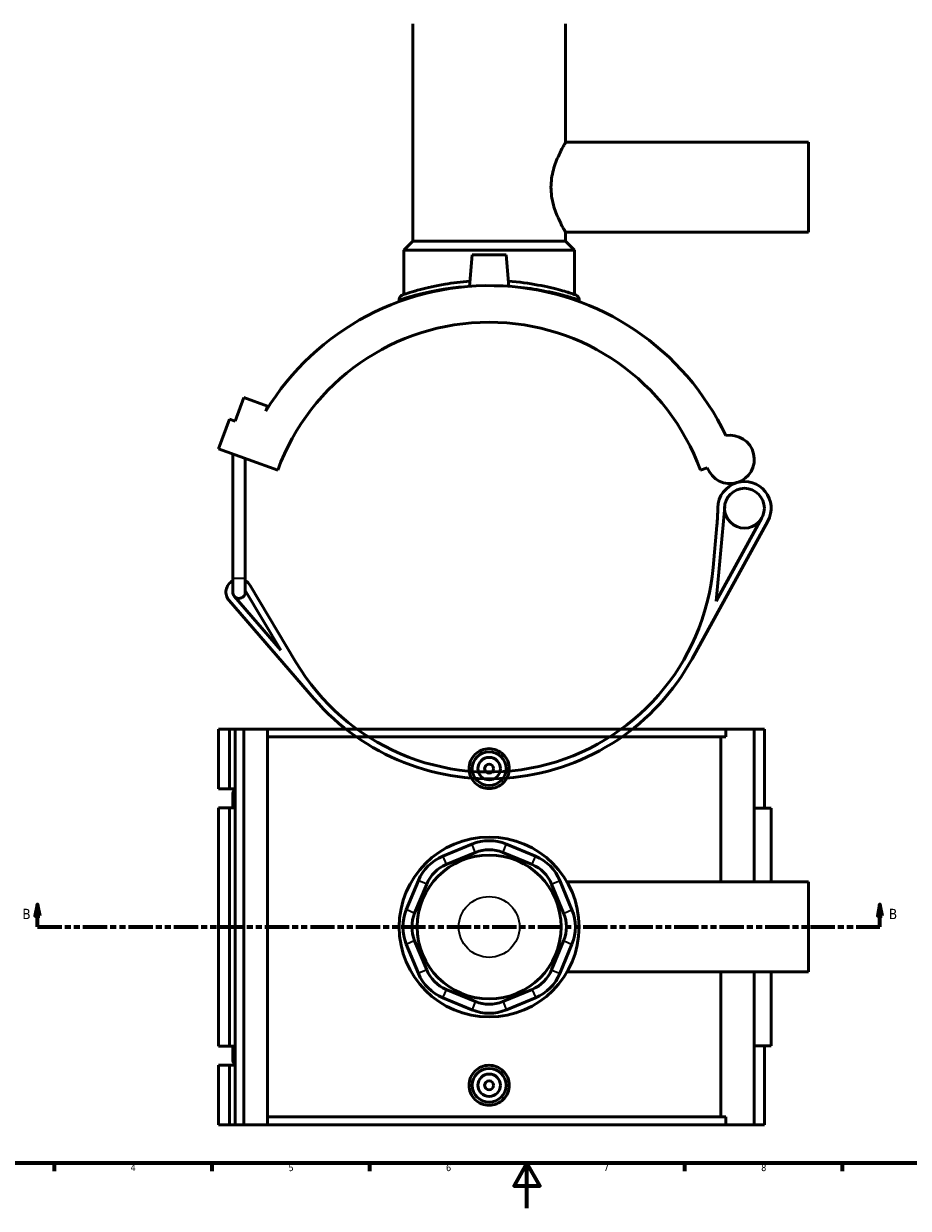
# Model space of a CAD drawing. Header units: millimetres. Extents: x 0 to 898, y -425 to 1015.
# Tile 3 of 6: x 197 to 590, y 0 to 527. Entities that reach past the tile are written whole.
import ezdxf

# ---------------------------------------------------------------- set-up
doc = ezdxf.new("R2010")
doc.units = ezdxf.units.MM
doc.linetypes.add('DOUBLE_DASH_CHAIN', pattern=[1.2403, 0.6614, -0.0827, 0.1654, -0.0827, 0.1654, -0.0827])
for name, color, linetype, lineweight in [('Border (ANSI)', 7, 'Continuous', 70), ('Section Line (ANSI)', 7, 'DOUBLE_DASH_CHAIN', 70), ('Visible (ANSI)', 7, 'Continuous', 50), ('Visible Narrow (ANSI)', 7, 'Continuous', 35)]:
    doc.layers.add(name, color=color, linetype=linetype, lineweight=lineweight)
doc.styles.add('Label Text (ANSI)', font='tahoma.ttf')
doc.styles.add('Note Text (ANSI)', font='tahoma.ttf')

# ---------------------------------------------------------------- blocks, each defined once
blk = doc.blocks.new('Borders Default Border')
at = {"layer": 'Border (ANSI)'}
for p, q in [((210.25, 20), (210.25, 16.55)), ((280.33, 20), (280.33, 16.55)), ((350.42, 20), (350.42, 16.55)), ((490.58, 20), (490.58, 16.55)), ((560.67, 20), (560.67, 16.55))]:
    blk.add_line(p, q, dxfattribs=at)
at = {"layer": 'Border (ANSI)', "flags": 128}
for points in [[(20, 20), (20, 574), (821, 574), (821, 20), (20, 20)], [(420.5, 0), (420.5, 20), (414.73, 10), (426.27, 10), (420.5, 20)]]:
    blk.add_lwpolyline(points, dxfattribs=at)
at = {"layer": 'Border (ANSI)', "color": 230, "true_color": 0xff0080, "char_height": 3.05, "attachment_point": 7, "style": 'Note Text (ANSI)'}
for s, insert in [('4', (244.23, 16.55)), ('5', (314.48, 16.49)), ('6', (384.49, 16.49)), ('7', (454.6, 16.55)), ('8', (524.63, 16.48))]:
    blk.add_mtext(s, dxfattribs=dict(at, insert=insert))
blk = doc.blocks.new('2dTransSection0')
at = {"layer": 'Section Line (ANSI)', "linetype": 'Continuous'}
for p, q in [((202.85, 135.1), (201.85, 130.1)), ((202.85, 130.1), (202.85, 135.1)), ((203.85, 130.1), (202.85, 135.1)), ((577.45, 135.1), (576.45, 130.1)), ((577.45, 130.1), (577.45, 135.1)), ((578.45, 130.1), (577.45, 135.1)), ((201.85, 130.1), (203.85, 130.1)), ((202.85, 125.1), (202.85, 130.1)), ((576.45, 130.1), (578.45, 130.1)), ((577.45, 125.1), (577.45, 130.1)), ((202.85, 125.1), (213.47, 125.1)), ((566.83, 125.1), (577.45, 125.1))]:
    blk.add_line(p, q, dxfattribs=at)
at = {"layer": 'Section Line (ANSI)', "linetype": 'DOUBLE_DASH_CHAIN', "ltscale": 16.303146}
blk.add_line((202.85, 125.1), (577.45, 125.1), dxfattribs=at)
at = {"layer": 'Section Line (ANSI)', "linetype": 'Continuous', "flags": 128}
for points in [[(203.85, 130.1), (202.85, 135.1), (201.85, 130.1), (203.85, 130.1)], [(578.45, 130.1), (577.45, 135.1), (576.45, 130.1), (578.45, 130.1)]]:
    blk.add_lwpolyline(points, dxfattribs=at)
at = {"layer": 'Section Line (ANSI)'}
for points in [[(203.85, 130.1), (202.85, 135.1), (201.85, 130.1), (203.85, 130.1)], [(578.45, 130.1), (577.45, 135.1), (576.45, 130.1), (578.45, 130.1)]]:
    blk.add_solid(points, dxfattribs=at)
at = {"layer": 'Section Line (ANSI)', "char_height": 4.57, "attachment_point": 7, "style": 'Label Text (ANSI)'}
for insert in [(196.1, 128.6), (581.4, 128.6)]:
    blk.add_mtext('B', dxfattribs=dict(at, insert=insert))

msp = doc.modelspace()

# ---------------------------------------------------------------- linework, layer by layer
at = {"layer": 'Visible (ANSI)'}
for p, q in [((369.672, 430.007), (369.672, 526.757)), ((437.672, 474.007), (437.672, 526.757)), ((437.672, 474.007), (545.672, 474.007)), ((545.672, 434.007), (545.672, 474.007)), ((437.672, 434.007), (545.672, 434.007)), ((437.672, 430.007), (437.672, 434.007)), ((369.672, 430.007), (365.672, 426.007)), ((437.672, 430.007), (369.672, 430.007)), ((437.672, 430.007), (441.672, 426.007)), ((441.672, 426.007), (365.672, 426.007)), ((365.672, 406.313), (365.672, 426.007)), ((396.172, 424.007), (394.942, 409.959)), ((411.172, 424.007), (396.172, 424.007)), ((411.172, 424.007), (412.401, 409.959)), ((441.672, 406.313), (441.672, 426.007)), ((363.672, 404.199), (363.672, 403.191)), ((443.672, 404.199), (443.672, 403.191)), ((290.81, 349.984), (294.641, 360.509)), ((294.641, 360.509), (305.165, 356.678)), ((305.165, 356.678), (304.384, 354.53)), ((283.391, 337.786), (288.179, 350.942)), ((288.179, 350.942), (290.81, 349.984)), ((283.391, 337.786), (309.702, 328.209)), ((289.652, 280.167), (289.652, 335.507)), ((295.252, 280.167), (295.252, 333.469)), ((497.641, 328.209), (500.677, 329.314)), ((504.562, 269.949), (508.397, 312.111)), ((493.929, 244.384), (527.588, 305.603)), ((524.959, 307.048), (504.562, 269.949)), ((504.958, 303.609), (503.26, 284.949)), ((289.652, 280.167), (289.652, 274.007)), ((295.252, 274.007), (295.252, 280.167)), ((295.252, 274.778), (311.067, 248.208)), ((317.742, 242.859), (297.436, 276.974)), ((288.065, 270.213), (325.772, 226.622)), ((311.067, 248.208), (290.334, 272.176)), ((283.391, 213.101), (283.391, 186.501)), ((283.391, 213.101), (288.179, 213.101)), ((288.179, 213.101), (290.81, 213.101)), ((288.179, 213.101), (288.179, 186.501)), ((290.81, 213.101), (290.81, 186.501)), ((290.81, 213.101), (294.641, 213.101)), ((294.641, 213.101), (294.641, 37.101)), ((294.641, 213.101), (305.165, 213.101)), ((305.165, 213.101), (305.165, 37.101)), ((305.165, 213.101), (508.851, 213.101)), ((521.566, 213.101), (508.851, 213.101)), ((508.851, 209.581), (508.851, 213.101)), ((526.053, 213.101), (521.566, 213.101)), ((521.566, 213.101), (521.566, 145.101)), ((526.053, 213.101), (526.053, 177.901)), ((508.851, 209.581), (305.165, 209.581)), ((506.639, 145.101), (506.639, 209.581)), ((283.391, 186.501), (288.179, 186.501)), ((288.179, 186.501), (290.81, 186.501)), ((290.81, 186.501), (290.81, 186.329)), ((290.81, 186.329), (290.81, 181.792)), ((289.652, 184.061), (289.652, 178.101)), ((290.81, 181.792), (290.81, 178.101)), ((288.179, 178.101), (283.391, 178.101)), ((283.391, 178.101), (283.391, 72.101)), ((290.81, 178.101), (288.179, 178.101)), ((288.179, 178.101), (288.179, 72.101)), ((290.81, 178.101), (290.81, 72.101)), ((529.053, 177.901), (521.566, 177.901)), ((529.053, 177.901), (529.053, 145.101)), ((396.018, 161.93), (383.041, 156.555)), ((384.572, 152.86), (397.549, 158.235)), ((409.794, 158.235), (422.771, 152.86)), ((424.302, 156.555), (411.325, 161.93)), ((372.217, 145.731), (366.842, 132.754)), ((370.537, 131.223), (375.913, 144.2)), ((431.431, 144.2), (436.806, 131.223)), ((440.501, 132.754), (435.126, 145.731)), ((438.313, 145.101), (545.672, 145.101)), ((545.672, 105.101), (545.672, 145.101)), ((366.842, 117.447), (372.217, 104.47)), ((375.913, 106.001), (370.537, 118.978)), ((436.806, 118.978), (431.431, 106.001)), ((435.126, 104.47), (440.501, 117.447)), ((438.313, 105.101), (545.672, 105.101)), ((506.639, 40.621), (506.639, 105.101)), ((521.566, 105.101), (521.566, 37.101)), ((529.053, 105.101), (529.053, 72.301)), ((397.549, 91.966), (384.572, 97.342)), ((422.771, 97.342), (409.794, 91.966)), ((383.041, 93.646), (396.018, 88.271)), ((411.325, 88.271), (424.302, 93.646)), ((283.391, 72.101), (288.179, 72.101)), ((288.179, 72.101), (290.81, 72.101)), ((289.652, 72.101), (289.652, 66.141)), ((290.81, 72.101), (290.81, 68.409)), ((521.566, 72.301), (529.053, 72.301)), ((526.053, 72.301), (526.053, 37.101)), ((288.179, 63.701), (283.391, 63.701)), ((283.391, 63.701), (283.391, 37.101)), ((290.81, 63.701), (288.179, 63.701)), ((288.179, 63.701), (288.179, 37.101)), ((290.81, 68.409), (290.81, 63.872)), ((290.81, 63.872), (290.81, 63.701)), ((290.81, 63.701), (290.81, 37.101)), ((283.391, 37.101), (288.179, 37.101)), ((288.179, 37.101), (290.81, 37.101)), ((290.81, 37.101), (294.641, 37.101)), ((294.641, 37.101), (305.165, 37.101)), ((508.851, 40.621), (305.165, 40.621)), ((305.165, 37.101), (508.851, 37.101)), ((508.851, 37.101), (508.851, 40.621)), ((508.851, 37.101), (521.566, 37.101)), ((521.566, 37.101), (526.053, 37.101))]:
    msp.add_line(p, q, dxfattribs=at)
for centre, radius in [((517.207, 311.31), 8.846), ((403.672, 195.501), 7.5), ((403.672, 195.501), 5), ((403.672, 195.501), 2), ((403.672, 125.101), 40), ((403.672, 125.101), 32), ((403.672, 54.701), 7.5), ((403.672, 54.701), 5), ((403.672, 54.701), 2)]:
    msp.add_circle(centre, radius, dxfattribs=at)
for centre, radius, start, end in [((403.672, 294.007), 116.28, 25.23957, 148.63512), ((365.672, 404.199), 2, 109.02692, 180), ((441.672, 404.199), 2, 0, 70.97308), ((403.672, 294.007), 100, 20, 160), ((510.797, 332.998), 10.769, 200, 100.40992), ((517.207, 311.31), 11.846, 106.46625, 179.30423), ((517.207, 311.31), 11.846, 331.19805, 106.46625), ((405.369, 312.668), 100, 354.8026, 359.30423), ((403.672, 294.007), 100, 210.76245, 354.8026), ((292.452, 274.007), 5.8, 118.86573, 220.86073), ((292.452, 274.007), 2.8, 180, 220.86073), ((292.452, 274.007), 2.8, 220.86073, 0), ((292.452, 274.007), 5.8, 30.76245, 61.13427), ((403.672, 294.007), 103, 220.86073, 331.19805), ((292.452, 184.061), 2.8, 125.89695, 234.10305), ((403.672, 143.453), 20, 67.5, 112.5), ((403.672, 143.453), 16, 67.5, 112.5), ((390.695, 138.077), 20, 112.5, 157.5), ((390.695, 138.077), 16, 112.5, 157.5), ((416.648, 138.077), 16, 22.5, 67.5), ((416.648, 138.077), 20, 22.5, 67.5), ((385.319, 125.101), 20, 157.5, 202.5), ((422.024, 125.101), 20, 337.5, 22.5), ((385.319, 125.101), 16, 157.5, 202.5), ((422.024, 125.101), 16, 337.5, 22.5), ((390.695, 112.124), 16, 202.5, 247.5), ((416.648, 112.124), 16, 292.5, 337.5), ((390.695, 112.124), 20, 202.5, 247.5), ((416.648, 112.124), 20, 292.5, 337.5), ((403.672, 106.748), 16, 247.5, 292.5), ((403.672, 106.748), 20, 247.5, 292.5), ((292.452, 66.141), 2.8, 125.89695, 234.10305)]:
    msp.add_arc(centre, radius, start, end, dxfattribs=at)
for points, knots in [([(437.672, 434.007), (437.672, 434.007), (437.596, 434.134), (437.293, 434.656), (437.065, 435.052), (436.491, 436.083), (436.144, 436.72), (435.392, 438.177), (434.988, 438.998), (434.192, 440.738), (433.77, 441.723), (432.958, 443.873), (432.569, 445.039), (431.905, 447.487), (431.631, 448.773), (431.262, 451.384), (431.167, 452.71), (431.167, 455.305), (431.262, 456.631), (431.631, 459.242), (431.905, 460.528), (432.569, 462.976), (432.958, 464.141), (433.77, 466.292), (434.192, 467.277), (434.988, 469.017), (435.392, 469.838), (436.144, 471.295), (436.491, 471.931), (437.065, 472.963), (437.293, 473.358), (437.596, 473.881), (437.672, 474.007), (437.672, 474.007)], [3.1042804, 3.1042804, 3.1042804, 3.1042804, 3.4911758, 3.4911758, 3.8780712, 3.8780712, 4.2649666, 4.2649666, 4.651862, 4.651862, 5.0410367, 5.0410367, 5.4302114, 5.4302114, 5.8193861, 5.8193861, 6.2085607, 6.2085607, 6.5977354, 6.5977354, 6.9869101, 6.9869101, 7.3760848, 7.3760848, 7.7652595, 7.7652595, 8.1521549, 8.1521549, 8.5390503, 8.5390503, 8.9259457, 8.9259457, 9.3128411, 9.3128411, 9.3128411, 9.3128411]), ([(395.144, 412.26), (391.243, 411.977), (387.491, 411.509), (379.883, 410.234), (376.186, 409.379), (369.387, 407.571), (366.75, 406.678), (365.226, 406.162), (365.022, 406.093), (365.022, 406.093)], [19.0924088, 19.0924088, 19.0924088, 19.0924088, 20.2890617, 20.2890617, 21.7530386, 21.7530386, 23.6285834, 23.6285834, 24.3156411, 24.3156411, 24.3156411, 24.3156411]), ([(442.324, 406.09), (442.324, 406.09), (441.818, 406.268), (439.669, 406.977), (437.833, 407.566), (432.732, 408.985), (429.314, 409.83), (421.416, 411.301), (416.921, 411.918), (412.199, 412.26)], [12.1578261, 12.1578261, 12.1578261, 12.1578261, 13.2294026, 13.2294026, 14.4998145, 14.4998145, 15.9331831, 15.9331831, 17.3810708, 17.3810708, 17.3810708, 17.3810708]), ([(412.602, 195.501), (412.602, 194.38), (412.377, 193.186), (411.462, 190.991), (410.774, 189.99), (409.187, 188.412), (408.183, 187.729), (405.985, 186.823), (404.791, 186.601), (402.552, 186.601), (401.358, 186.823), (399.16, 187.729), (398.157, 188.412), (396.57, 189.99), (395.881, 190.991), (394.966, 193.186), (394.741, 194.38), (394.741, 196.621), (394.966, 197.815), (395.881, 200.01), (396.57, 201.011), (398.157, 202.589), (399.16, 203.272), (401.358, 204.178), (402.552, 204.4), (404.791, 204.4), (405.985, 204.178), (408.183, 203.272), (409.187, 202.589), (410.774, 201.011), (411.462, 200.01), (412.377, 197.815), (412.602, 196.621), (412.602, 195.501)], [0, 0, 0, 0, 0.3361021, 0.3361021, 0.6722043, 0.6722043, 1.0080416, 1.0080416, 1.3438789, 1.3438789, 1.6797163, 1.6797163, 2.0155536, 2.0155536, 2.3516557, 2.3516557, 2.6877579, 2.6877579, 3.02386, 3.02386, 3.3599622, 3.3599622, 3.6957995, 3.6957995, 4.0316368, 4.0316368, 4.3674742, 4.3674742, 4.7033115, 4.7033115, 5.0394136, 5.0394136, 5.3755158, 5.3755158, 5.3755158, 5.3755158]), ([(412.602, 54.701), (412.602, 53.58), (412.377, 52.386), (411.462, 50.191), (410.774, 49.19), (409.187, 47.612), (408.183, 46.929), (405.985, 46.023), (404.791, 45.801), (402.552, 45.801), (401.358, 46.023), (399.16, 46.929), (398.157, 47.612), (396.57, 49.19), (395.881, 50.191), (394.966, 52.386), (394.741, 53.58), (394.741, 54.701), (394.741, 55.821), (394.966, 57.015), (395.881, 59.21), (396.57, 60.211), (398.157, 61.789), (399.16, 62.472), (401.358, 63.378), (402.552, 63.6), (404.791, 63.6), (405.985, 63.378), (408.183, 62.472), (409.187, 61.789), (410.774, 60.211), (411.462, 59.21), (412.377, 57.015), (412.602, 55.821), (412.602, 54.701)], [2.6877579, 2.6877579, 2.6877579, 2.6877579, 3.02386, 3.02386, 3.3599622, 3.3599622, 3.6957995, 3.6957995, 4.0316368, 4.0316368, 4.3674742, 4.3674742, 4.7033115, 4.7033115, 5.0394136, 5.0394136, 5.3755158, 5.3755158, 5.3755158, 5.7116179, 5.7116179, 6.04772, 6.04772, 6.3835574, 6.3835574, 6.7193947, 6.7193947, 7.055232, 7.055232, 7.3910694, 7.3910694, 7.7271715, 7.7271715, 8.0632736, 8.0632736, 8.0632736, 8.0632736])]:
    msp.add_open_spline(points, degree=3, knots=knots, dxfattribs=at)
at = {"layer": 'Visible Narrow (ANSI)'}
for p, q in [((289.687, 280.167), (295.218, 280.167)), ((397.472, 158.42), (396.094, 161.745)), ((409.871, 158.42), (411.249, 161.745)), ((383.117, 156.37), (384.495, 153.044)), ((422.848, 153.044), (424.226, 156.37)), ((375.728, 144.277), (372.402, 145.655)), ((431.615, 144.277), (434.941, 145.655)), ((370.353, 131.3), (367.027, 132.678)), ((436.991, 131.3), (440.317, 132.678)), ((370.353, 118.901), (367.027, 117.523)), ((436.991, 118.901), (440.317, 117.523)), ((375.728, 105.924), (372.402, 104.546)), ((431.615, 105.924), (434.941, 104.546)), ((384.495, 97.157), (383.117, 93.831)), ((422.848, 97.157), (424.226, 93.831)), ((397.472, 91.782), (396.094, 88.456)), ((409.871, 91.782), (411.249, 88.456))]:
    msp.add_line(p, q, dxfattribs=at)
msp.add_circle((403.672, 125.101), 13.504, dxfattribs=at)
msp.add_arc((441.672, 404.199), 2, 3.54865, 67.42443, dxfattribs=at)
for points, knots in [([(363.766, 404.232), (363.866, 404.264), (364.047, 404.322), (365.463, 404.777), (368.191, 405.655), (375.227, 407.432), (379.053, 408.273), (386.189, 409.41), (389.205, 409.79), (392.343, 410.068)], [-24.0538693, -24.0538693, -24.0538693, -24.0538693, -23.6285834, -23.6285834, -21.7530386, -21.7530386, -20.2890617, -20.2890617, -19.3419785, -19.3419785, -19.3419785, -19.3419785]), ([(415.001, 410.068), (418.97, 409.717), (422.743, 409.197), (430.209, 407.876), (433.746, 407.045), (439.025, 405.651), (440.925, 405.071), (442.9, 404.452), (443.387, 404.293), (443.578, 404.23)], [-17.1315005, -17.1315005, -17.1315005, -17.1315005, -15.9331831, -15.9331831, -14.4998145, -14.4998145, -13.2294026, -13.2294026, -12.4195984, -12.4195984, -12.4195984, -12.4195984])]:
    msp.add_open_spline(points, degree=3, knots=knots, dxfattribs=at)

# ---------------------------------------------------------------- block references
msp.add_blockref('Borders Default Border', (0, 0))
at = {"layer": 'Section Line (ANSI)'}
msp.add_blockref('2dTransSection0', (0, 0), dxfattribs=at)

doc.saveas('drawing.dxf')
